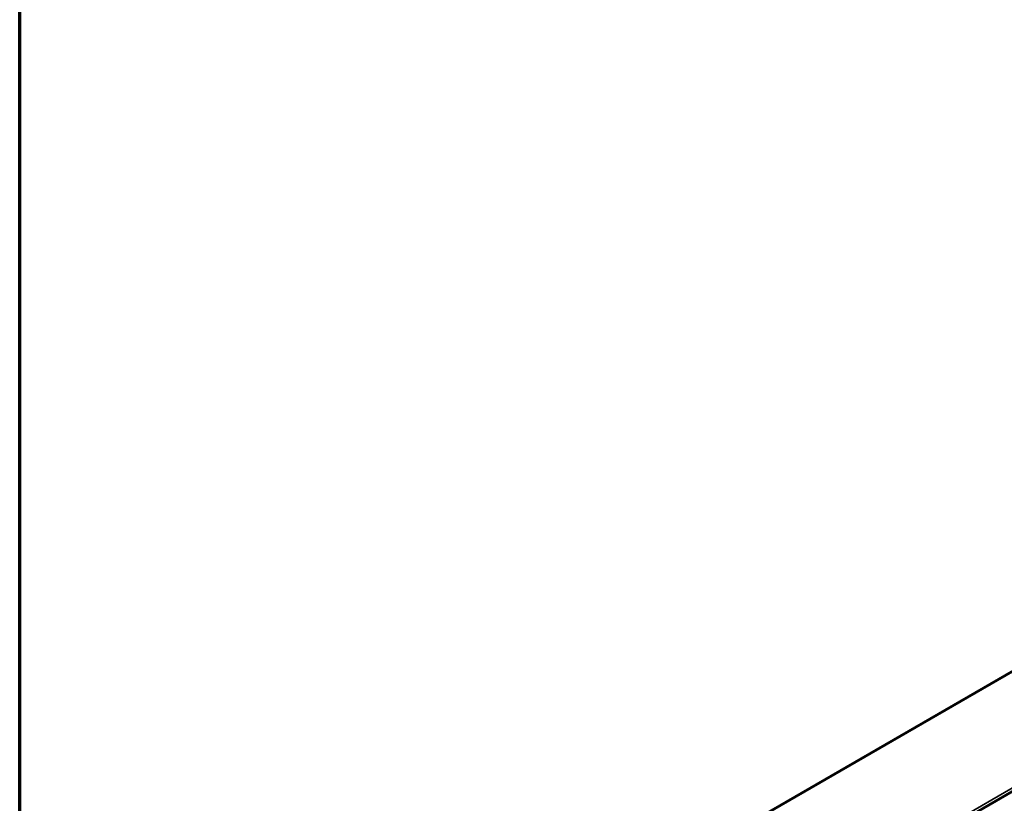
# Paper-space layout 'Sheet_1' of a CAD drawing. Header units: millimetres. Extents: x 0.8 to 58.3, y 0.8 to 58.3.
# Tile 42 of 128: x 0.8 to 6.8, y 45.7 to 50.5. Entities that reach past the tile are written whole.
import ezdxf

# ---------------------------------------------------------------- set-up
doc = ezdxf.new("R2010")
doc.units = ezdxf.units.MM
for name, color, linetype, lineweight in [('Border (ISO)', 7, 'Continuous', 70), ('Visible (ISO)', 7, 'Continuous', 50), ('Visible Narrow (ISO)', 7, 'Continuous', 35)]:
    doc.layers.add(name, color=color, linetype=linetype, lineweight=lineweight)

# ---------------------------------------------------------------- blocks, each defined once
blk = doc.blocks.new('Borders Chauvet')
at = {"layer": 'Border (ISO)'}
blk.add_line((0.7874, 0.7874), (0.7874, 58.2677), dxfattribs=at)

psp = doc.layouts.new('Sheet_1')

# ---------------------------------------------------------------- linework, layer by layer
at = {"layer": 'Visible (ISO)'}
for p, q in [((3.03885, 44.33945), (14.00735, 50.67212)), ((13.99841, 49.93808), (3.02991, 43.60541))]:
    psp.add_line(p, q, dxfattribs=at)
at = {"layer": 'Visible Narrow (ISO)'}
for p, q in [((3.0364, 44.33418), (14.00491, 50.66685)), ((3.02777, 43.62509), (13.99627, 49.95776)), ((13.99597, 49.9328), (3.02746, 43.60013))]:
    psp.add_line(p, q, dxfattribs=at)

# ---------------------------------------------------------------- block references
psp.add_blockref('Borders Chauvet', (0, 0))

doc.saveas('drawing.dxf')
